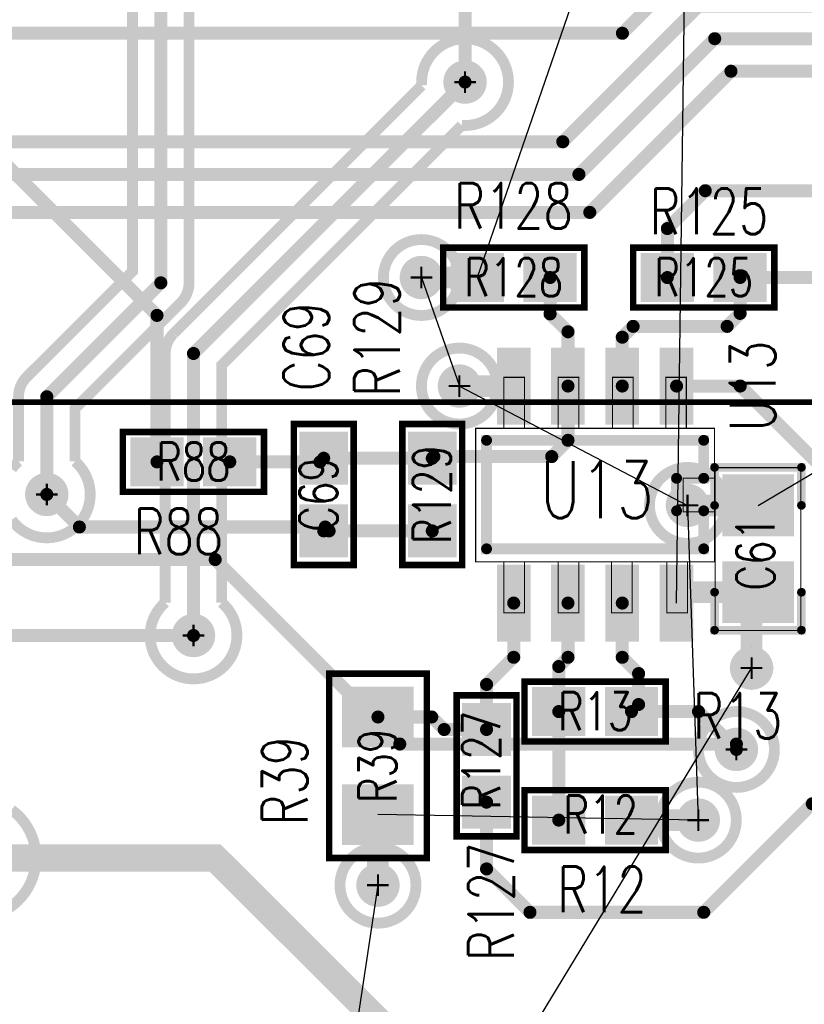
# Model space of a CAD drawing. Extents: x -7.2 to 18.3, y -5.6 to 10.9.
# Tile 60 of 112: x 6.63 to 7.353, y 1.25 to 2.157. Entities that reach past the tile are written whole.
import ezdxf
from ezdxf.enums import TextEntityAlignment as Align

# ---------------------------------------------------------------- set-up
doc = ezdxf.new("R2010")
doc.units = 0
for name, pattern in [('SIG_110', [2, 1, 1]), ('SIG_153', [2, 1, 1]), ('SIG_16', [2, 1, 1]), ('SIG_163', [2, 1, 1]), ('SIG_164', [2, 1, 1]), ('SIG_19', [2, 1, 1]), ('SIG_197', [2, 1, 1]), ('SIG_199', [2, 1, 1]), ('SIG_213', [2, 1, 1]), ('SIG_214', [2, 1, 1]), ('SIG_275', [2, 1, 1]), ('SIG_289', [2, 1, 1]), ('SIG_55', [2, 1, 1]), ('SIG_56', [2, 1, 1]), ('SIG_58', [2, 1, 1]), ('SIG_59', [2, 1, 1]), ('SIG_60', [2, 1, 1]), ('SIG_61', [2, 1, 1])]:
    doc.linetypes.add(name, pattern=pattern)
for name, color, linetype in [('2D_LINE_100', 2, 'CONTINUOUS'), ('DRIL_NPLTE_THRU_01', 16, 'CONTINUOUS'), ('DRIL_NPLTE_THRU_03', 146, 'CONTINUOUS'), ('DRIL_NPLTE_THRU_04', 176, 'CONTINUOUS'), ('DRIL_PLTE_THRU_01', 16, 'CONTINUOUS'), ('DRIL_PLTE_THRU_03', 146, 'CONTINUOUS'), ('DRIL_PLTE_THRU_04', 176, 'CONTINUOUS'), ('DRIL_SYMBOL', 254, 'CONTINUOUS'), ('LINK_00', 2, 'CONTINUOUS'), ('PADS_BOT', 5, 'CONTINUOUS'), ('PADS_INNER', 1, 'CONTINUOUS'), ('PADS_TOP', 1, 'CONTINUOUS'), ('PADS_XR_131', 3, 'CONTINUOUS'), ('PADS_XR_133', 254, 'CONTINUOUS'), ('PART_NAME_123', 255, 'CONTINUOUS'), ('PART_NAME_129', 2, 'CONTINUOUS'), ('PART_TOP_2DLINE_123', 255, 'CONTINUOUS'), ('PART_TOP_2DLINE_129', 2, 'CONTINUOUS'), ('POUR_OUTLINE_03', 130, 'CONTINUOUS'), ('POUR_VIATHERM_03', 130, 'CONTINUOUS'), ('POUR_VOID_03', 130, 'CONTINUOUS'), ('TRACE_01', 1, 'CONTINUOUS'), ('TRACE_03', 130, 'CONTINUOUS'), ('TRACE_04', 5, 'CONTINUOUS'), ('VIAPTS', 56, 'CONTINUOUS')]:
    doc.layers.add(name, color=color, linetype=linetype)
doc.styles.add('W0$001', font='simplex', dxfattribs={"width": 0.75})
doc.styles.add('W0$006', font='simplex', dxfattribs={"width": 0.75})

# ---------------------------------------------------------------- blocks, each defined once
blk = doc.blocks.new('DRAWING_291')
at = {"layer": '2D_LINE_100', "const_width": 0.005}
blk.add_lwpolyline([(-0.13, 0.175), (2.96646, 0.175), (2.96646, -1.82), (-0.13, -1.82)], close=True, dxfattribs=at)
blk = doc.blocks.new('POUR_VOID_26')
at = {"layer": 'POUR_VOID_03', "const_width": 0.01}
blk.add_lwpolyline([(-12.83008, -17.31531, -2.70758), (-12.79331, -17.35208), (-13.0143, -17.57307), (-13.0143, -17.7918, -2.70758), (-13.0663, -17.7918), (-13.0663, -17.5623, -0.198912), (-13.05868, -17.54392)], format="xyb", close=True, dxfattribs=at)
blk = doc.blocks.new('POUR_VOID_20')
at = {"layer": 'POUR_VOID_03', "const_width": 0.01}
blk.add_lwpolyline([(-12.8654, -17.4923, 1), (-12.7954, -17.4923, 1)], format="xyb", close=True, dxfattribs=at)
blk = doc.blocks.new('POUR_VOID_19')
at = {"layer": 'POUR_VOID_03', "const_width": 0.01}
blk.add_lwpolyline([(-12.9054, -18.0523, 1), (-12.8354, -18.0523, 1)], format="xyb", close=True, dxfattribs=at)
blk = doc.blocks.new('POUR_VOID_18')
at = {"layer": 'POUR_VOID_03', "const_width": 0.01}
blk.add_lwpolyline([(-12.8304, -17.5923, 1), (-12.7604, -17.5923, 1)], format="xyb", close=True, dxfattribs=at)
blk = doc.blocks.new('POUR_VOID_14')
at = {"layer": 'POUR_VOID_03', "const_width": 0.01}
blk.add_lwpolyline([(-12.6204, -17.7023, 1), (-12.5504, -17.7023, 1)], format="xyb", close=True, dxfattribs=at)
blk = doc.blocks.new('POUR_VOID_13')
at = {"layer": 'POUR_VOID_03', "const_width": 0.01}
blk.add_lwpolyline([(-12.5753, -17.9272, 1), (-12.5053, -17.9272, 1)], format="xyb", close=True, dxfattribs=at)
blk = doc.blocks.new('POUR_VOID_12')
at = {"layer": 'POUR_VOID_03', "const_width": 0.01}
blk.add_lwpolyline([(-12.6104, -17.9923, 1), (-12.5404, -17.9923, 1)], format="xyb", close=True, dxfattribs=at)
blk = doc.blocks.new('POUR_OUTLINE_1')
at = {"layer": 'POUR_OUTLINE_03', "const_width": 0.01}
for points in [[(-13.2078, -17.66874, -0.059206), (-13.2014, -17.6618), (-13.2014, -17.6022, -0.198912), (-13.19378, -17.58382), (-13.0964, -17.48643), (-13.0964, -16.7626, -2.70758), (-13.0444, -16.7626), (-13.0444, -17.4972, -0.198912), (-13.05202, -17.51558), (-13.1494, -17.61297), (-13.1494, -17.6618, -1.125864), (-13.2078, -17.71566)], [(-13.2078, -17.98283, -3.057547), (-13.2728, -17.98283)]]:
    blk.add_lwpolyline(points, format="xyb", dxfattribs=at)
for name in ['POUR_VOID_26', 'POUR_VOID_20', 'POUR_VOID_18', 'POUR_VOID_14', 'POUR_VOID_13', 'POUR_VOID_12', 'POUR_VOID_19']:
    blk.add_blockref(name, (0, 0))
blk = doc.blocks.new('POUR_VIATHERM_185')
at = {"layer": 'POUR_VIATHERM_03'}
for points in [[(-12.5263, -17.8322), (-12.5263, -17.8322)], [(-12.5463, -17.8522), (-12.5463, -17.8522)], [(-12.5063, -17.8522), (-12.5063, -17.8522)], [(-12.5263, -17.8722), (-12.5263, -17.8722)]]:
    blk.add_lwpolyline(points, dxfattribs=at)
blk = doc.blocks.new('POUR_HEADER_0')
for name in ['POUR_OUTLINE_1', 'POUR_VIATHERM_185']:
    blk.add_blockref(name, (16.9203, 12.3322))
blk = doc.blocks.new('SMOOTH_0$006')
at = {"const_width": 0.003}
blk.add_lwpolyline([(-0.0015, 0, 1), (0.0015, 0, 1)], format="xyb", close=True, dxfattribs=at)
blk = doc.blocks.new('SMOOTH_0$001')
at = {"const_width": 0.0005}
blk.add_lwpolyline([(-0.00025, 0, 1), (0.00025, 0, 1)], format="xyb", close=True, dxfattribs=at)
blk = doc.blocks.new('PART_BODY_TOP_337')
at = {"layer": 'PART_TOP_2DLINE_123', "const_width": 0.006}
blk.add_lwpolyline([(0.085, 0.045), (0.085, -0.045), (-0.085, -0.045), (-0.085, 0.045)], close=True, dxfattribs=at)
at = {"layer": 'PART_TOP_2DLINE_129', "const_width": 0.001}
blk.add_lwpolyline([(0.085, 0.045), (0.085, -0.045), (-0.085, -0.045), (-0.085, 0.045)], close=True, dxfattribs=at)
at = {"layer": 'PART_TOP_2DLINE_123'}
for p in [(-0.085, 0.045), (0.085, 0.045), (-0.085, -0.045), (0.085, -0.045)]:
    blk.add_blockref('SMOOTH_0$006', p, dxfattribs=at)
at = {"layer": 'PART_TOP_2DLINE_129'}
for p in [(-0.085, 0.045), (0.085, 0.045), (-0.085, -0.045), (0.085, -0.045)]:
    blk.add_blockref('SMOOTH_0$001', p, dxfattribs=at)
blk = doc.blocks.new('DRIL_HOLE_0')
blk.add_lwpolyline([(0, 0, 1), (0, 0, 1)], format="xyb", close=True)
blk = doc.blocks.new('PAD_1')
blk.add_lwpolyline([(0, 0, 1), (0, 0, 1)], format="xyb", close=True)
blk = doc.blocks.new('PAD_37')
at = {"const_width": 0.056}
blk.add_lwpolyline([(-0.033, 0), (0.033, 0)], dxfattribs=at)
blk = doc.blocks.new('PAD_38')
at = {"const_width": 0.05}
blk.add_lwpolyline([(-0.03, 0), (0.03, 0)], dxfattribs=at)
blk = doc.blocks.new('STK_TOP_10')
at = {"layer": 'DRIL_NPLTE_THRU_01'}
blk.add_blockref('DRIL_HOLE_0', (0, 0), dxfattribs=at)
at = {"layer": 'DRIL_NPLTE_THRU_03'}
blk.add_blockref('DRIL_HOLE_0', (0, 0), dxfattribs=at)
at = {"layer": 'DRIL_NPLTE_THRU_04'}
blk.add_blockref('DRIL_HOLE_0', (0, 0), dxfattribs=at)
at = {"layer": 'PADS_BOT'}
blk.add_blockref('PAD_1', (0, 0), dxfattribs=at)
at = {"layer": 'PADS_INNER'}
blk.add_blockref('PAD_1', (0, 0), dxfattribs=at)
at = {"layer": 'PADS_TOP', "rotation": 90}
blk.add_blockref('PAD_38', (0, 0), dxfattribs=at)
at = {"layer": 'PADS_XR_131', "rotation": 90}
blk.add_blockref('PAD_37', (0, 0), dxfattribs=at)
at = {"layer": 'PADS_XR_133', "rotation": 90}
blk.add_blockref('PAD_38', (0, 0), dxfattribs=at)
blk = doc.blocks.new('SYM_TOP_10')
for name, p in [('STK_TOP_10', (-0.045, 0)), ('STK_TOP_10', (0.045, 0)), ('PART_BODY_TOP_337', (0, 0))]:
    blk.add_blockref(name, p)
blk = doc.blocks.new('PART_TOP_94')
blk.add_blockref('SYM_TOP_10', (0, 0))
at = {"layer": 'PART_NAME_123', "style": 'W0$006', "width": 0.75}
blk.add_text('R39', height=0.042, dxfattribs=at).set_placement((-0.0549, 0.0649))
at = {"layer": 'PART_NAME_129', "style": 'W0$001', "width": 0.75}
blk.add_text('R39', height=0.035, dxfattribs=at).set_placement((0, 0.00033), align=Align.MIDDLE_CENTER)
blk = doc.blocks.new('PART_BODY_TOP_339')
at = {"layer": 'PART_TOP_2DLINE_123', "const_width": 0.006}
blk.add_lwpolyline([(-0.065, -0.02756), (0.065, -0.02756), (0.065, 0.02756), (-0.065, 0.02756)], close=True, dxfattribs=at)
at = {"layer": 'PART_TOP_2DLINE_129', "const_width": 0.001}
blk.add_lwpolyline([(-0.065, -0.03), (0.065, -0.03), (0.065, 0.02756), (-0.065, 0.02756)], close=True, dxfattribs=at)
at = {"layer": 'PART_TOP_2DLINE_123'}
for p in [(-0.065, 0.02756), (0.065, 0.02756), (-0.065, -0.02756), (0.065, -0.02756)]:
    blk.add_blockref('SMOOTH_0$006', p, dxfattribs=at)
at = {"layer": 'PART_TOP_2DLINE_129'}
for p in [(-0.065, 0.02756), (0.065, 0.02756), (-0.065, -0.03), (0.065, -0.03)]:
    blk.add_blockref('SMOOTH_0$001', p, dxfattribs=at)
blk = doc.blocks.new('PAD_46')
at = {"const_width": 0.045}
blk.add_lwpolyline([(-0.0245, 0), (0.0245, 0)], dxfattribs=at)
blk = doc.blocks.new('PAD_47')
at = {"const_width": 0.039}
blk.add_lwpolyline([(-0.0215, 0), (0.0215, 0)], dxfattribs=at)
blk = doc.blocks.new('STK_TOP_14')
at = {"layer": 'DRIL_PLTE_THRU_01'}
blk.add_blockref('DRIL_HOLE_0', (0, 0), dxfattribs=at)
at = {"layer": 'DRIL_PLTE_THRU_03'}
blk.add_blockref('DRIL_HOLE_0', (0, 0), dxfattribs=at)
at = {"layer": 'DRIL_PLTE_THRU_04'}
blk.add_blockref('DRIL_HOLE_0', (0, 0), dxfattribs=at)
at = {"layer": 'PADS_BOT'}
blk.add_blockref('PAD_1', (0, 0), dxfattribs=at)
at = {"layer": 'PADS_INNER'}
blk.add_blockref('PAD_1', (0, 0), dxfattribs=at)
at = {"layer": 'PADS_TOP'}
blk.add_blockref('PAD_47', (0, 0), dxfattribs=at)
at = {"layer": 'PADS_XR_131'}
blk.add_blockref('PAD_46', (0, 0), dxfattribs=at)
at = {"layer": 'PADS_XR_133'}
blk.add_blockref('PAD_47', (0, 0), dxfattribs=at)
blk = doc.blocks.new('SYM_TOP_12')
for name, p in [('PART_BODY_TOP_339', (0, 0)), ('STK_TOP_14', (-0.0335, 0)), ('STK_TOP_14', (0.0335, 0))]:
    blk.add_blockref(name, p)
blk = doc.blocks.new('PART_TOP_159')
blk.add_blockref('SYM_TOP_12', (0, 0))
at = {"layer": 'PART_NAME_123', "style": 'W0$006', "width": 0.75}
blk.add_text('C69', height=0.042, rotation=180, dxfattribs=at).set_placement((-0.0951, 0.005))
at = {"layer": 'PART_NAME_129', "style": 'W0$001', "width": 0.75}
blk.add_text('C69', height=0.035, rotation=180, dxfattribs=at).set_placement((-0.0001, -0.0049), align=Align.MIDDLE_CENTER)
blk = doc.blocks.new('SMOOTH_0$008')
at = {"const_width": 0.004}
blk.add_lwpolyline([(-0.002, 0, 1), (0.002, 0, 1)], format="xyb", close=True, dxfattribs=at)
blk = doc.blocks.new('PART_BODY_TOP_371')
at = {"layer": 'PART_TOP_2DLINE_123', "const_width": 0.008}
for points in [[(-0.04, -0.04), (-0.075, -0.04), (-0.075, 0.04), (-0.04, 0.04)], [(0.04, 0.04), (0.075, 0.04), (0.075, -0.04), (0.04, -0.04)]]:
    blk.add_lwpolyline(points, dxfattribs=at)
at = {"layer": 'PART_TOP_2DLINE_129', "const_width": 0.001}
blk.add_lwpolyline([(0.0752, 0.03937), (0.0752, -0.03937), (-0.0748, -0.03937), (-0.0748, 0.03937)], close=True, dxfattribs=at)
at = {"layer": 'PART_TOP_2DLINE_123'}
for p in [(-0.075, 0.04), (-0.04, 0.04), (0.04, 0.04), (0.075, 0.04), (-0.075, -0.04), (-0.04, -0.04), (0.04, -0.04), (0.075, -0.04)]:
    blk.add_blockref('SMOOTH_0$008', p, dxfattribs=at)
at = {"layer": 'PART_TOP_2DLINE_129'}
for p in [(-0.0748, 0.03937), (0.0752, 0.03937), (-0.0748, -0.03937), (0.0752, -0.03937)]:
    blk.add_blockref('SMOOTH_0$001', p, dxfattribs=at)
blk = doc.blocks.new('PAD_90')
at = {"const_width": 0.057}
blk.add_lwpolyline([(-0.033, 0), (0.033, 0)], dxfattribs=at)
blk = doc.blocks.new('PAD_91')
at = {"const_width": 0.051}
blk.add_lwpolyline([(-0.03, 0), (0.03, 0)], dxfattribs=at)
blk = doc.blocks.new('STK_TOP_54')
at = {"layer": 'DRIL_PLTE_THRU_01'}
blk.add_blockref('DRIL_HOLE_0', (0, 0), dxfattribs=at)
at = {"layer": 'DRIL_PLTE_THRU_03'}
blk.add_blockref('DRIL_HOLE_0', (0, 0), dxfattribs=at)
at = {"layer": 'DRIL_PLTE_THRU_04'}
blk.add_blockref('DRIL_HOLE_0', (0, 0), dxfattribs=at)
at = {"layer": 'PADS_BOT'}
blk.add_blockref('PAD_1', (0, 0), dxfattribs=at)
at = {"layer": 'PADS_INNER'}
blk.add_blockref('PAD_1', (0, 0), dxfattribs=at)
at = {"layer": 'PADS_TOP', "rotation": 90}
blk.add_blockref('PAD_91', (0, 0), dxfattribs=at)
at = {"layer": 'PADS_XR_131', "rotation": 90}
blk.add_blockref('PAD_90', (0, 0), dxfattribs=at)
at = {"layer": 'PADS_XR_133', "rotation": 90}
blk.add_blockref('PAD_91', (0, 0), dxfattribs=at)
blk = doc.blocks.new('SYM_TOP_44')
for name, p in [('STK_TOP_54', (-0.04, 0)), ('STK_TOP_54', (0.04, 0)), ('PART_BODY_TOP_371', (0, 0))]:
    blk.add_blockref(name, p)
blk = doc.blocks.new('PART_TOP_182')
blk.add_blockref('SYM_TOP_44', (0, 0))
at = {"layer": 'PART_NAME_123', "style": 'W0$006', "width": 0.75}
blk.add_text('C61', height=0.042, rotation=180, dxfattribs=at).set_placement((0.0849, 0.095))
at = {"layer": 'PART_NAME_129', "style": 'W0$001', "width": 0.75}
blk.add_text('C61', height=0.035, rotation=-180, dxfattribs=at).set_placement((-0.0301, -0.0199), align=Align.TOP_RIGHT)
blk = doc.blocks.new('SMOOTH_0$01')
at = {"const_width": 0.005}
blk.add_lwpolyline([(-0.0025, 0, 1), (0.0025, 0, 1)], format="xyb", close=True, dxfattribs=at)
blk = doc.blocks.new('PART_BODY_TOP_383')
at = {"layer": 'PART_TOP_2DLINE_123', "const_width": 0.01}
blk.add_lwpolyline([(-0.05, 0.1), (-0.015, 0.1), (-0.015, 0.075), (0.015, 0.075), (0.015, 0.1), (0.05, 0.1), (0.05, -0.1), (-0.05, -0.1)], close=True, dxfattribs=at)
blk.add_lwpolyline([(-0.05, 0.1), (-0.015, 0.1), (-0.015, 0.075), (0.015, 0.075), (0.015, 0.1), (0.05, 0.1), (0.05, -0.1), (-0.05, -0.1)], close=True, dxfattribs=at)
at = {"layer": 'PART_TOP_2DLINE_129', "const_width": 0.001}
for points in [[(-0.061, 0.11), (0.062, 0.11), (0.062, -0.11), (-0.061, -0.11)], [(-0.015, 0.11), (0.016, 0.11), (0.016, 0.081), (-0.015, 0.081)], [(-0.108, 0.084), (-0.061, 0.084), (-0.061, 0.065), (-0.108, 0.065)], [(0.062, 0.085), (0.109, 0.085), (0.109, 0.066), (0.062, 0.066)], [(-0.108, 0.035), (-0.061, 0.035), (-0.061, 0.016), (-0.108, 0.016)], [(0.062, 0.034), (0.109, 0.034), (0.109, 0.015), (0.062, 0.015)], [(-0.108, -0.015), (-0.061, -0.015), (-0.061, -0.034), (-0.108, -0.034)], [(0.062, -0.015), (0.109, -0.015), (0.109, -0.034), (0.062, -0.034)], [(-0.108, -0.065), (-0.061, -0.065), (-0.061, -0.084), (-0.108, -0.084)], [(0.062, -0.065), (0.109, -0.065), (0.109, -0.084), (0.062, -0.084)]]:
    blk.add_lwpolyline(points, close=True, dxfattribs=at)
at = {"layer": 'PART_TOP_2DLINE_123'}
for p in [(-0.05, 0.1), (-0.05, 0.1), (-0.015, 0.1), (-0.015, 0.1), (0.015, 0.1), (0.015, 0.1), (0.05, 0.1), (0.05, 0.1), (-0.015, 0.075), (-0.015, 0.075), (0.015, 0.075), (0.015, 0.075), (-0.05, -0.1), (-0.05, -0.1), (0.05, -0.1), (0.05, -0.1)]:
    blk.add_blockref('SMOOTH_0$01', p, dxfattribs=at)
at = {"layer": 'PART_TOP_2DLINE_129'}
for p in [(-0.061, 0.11), (-0.015, 0.11), (0.016, 0.11), (0.062, 0.11), (-0.108, 0.084), (-0.061, 0.084), (0.062, 0.085), (0.109, 0.085), (-0.015, 0.081), (0.016, 0.081), (-0.108, 0.065), (-0.061, 0.065), (0.062, 0.066), (0.109, 0.066), (-0.108, 0.035), (-0.061, 0.035), (0.062, 0.034), (0.109, 0.034), (-0.108, 0.016), (-0.061, 0.016), (0.062, 0.015), (0.109, 0.015), (-0.108, -0.015), (-0.061, -0.015), (0.062, -0.015), (0.109, -0.015), (-0.108, -0.034), (-0.061, -0.034), (0.062, -0.034), (0.109, -0.034), (-0.108, -0.065), (-0.061, -0.065), (0.062, -0.065), (0.109, -0.065), (-0.108, -0.084), (-0.061, -0.084), (0.062, -0.084), (0.109, -0.084), (-0.061, -0.11), (0.062, -0.11)]:
    blk.add_blockref('SMOOTH_0$001', p, dxfattribs=at)
blk = doc.blocks.new('PAD_115')
at = {"const_width": 0.031}
blk.add_lwpolyline([(-0.0355, 0), (0.0355, 0)], dxfattribs=at)
blk = doc.blocks.new('PAD_114')
at = {"const_width": 0.026}
blk.add_lwpolyline([(-0.0325, 0), (0.0325, 0)], dxfattribs=at)
blk = doc.blocks.new('STK_TOP_70')
at = {"layer": 'DRIL_PLTE_THRU_01'}
blk.add_blockref('DRIL_HOLE_0', (0, 0), dxfattribs=at)
at = {"layer": 'DRIL_PLTE_THRU_03'}
blk.add_blockref('DRIL_HOLE_0', (0, 0), dxfattribs=at)
at = {"layer": 'DRIL_PLTE_THRU_04'}
blk.add_blockref('DRIL_HOLE_0', (0, 0), dxfattribs=at)
at = {"layer": 'PADS_BOT'}
blk.add_blockref('PAD_1', (0, 0), dxfattribs=at)
at = {"layer": 'PADS_INNER'}
blk.add_blockref('PAD_1', (0, 0), dxfattribs=at)
at = {"layer": 'PADS_TOP'}
blk.add_blockref('PAD_114', (0, 0), dxfattribs=at)
at = {"layer": 'PADS_XR_131'}
blk.add_blockref('PAD_115', (0, 0), dxfattribs=at)
at = {"layer": 'PADS_XR_133'}
blk.add_blockref('PAD_114', (0, 0), dxfattribs=at)
blk = doc.blocks.new('SYM_TOP_56')
for name, p in [('PART_BODY_TOP_383', (0, 0)), ('STK_TOP_70', (-0.1, 0.075)), ('STK_TOP_70', (0.1, 0.075)), ('STK_TOP_70', (-0.1, 0.025)), ('STK_TOP_70', (0.1, 0.025)), ('STK_TOP_70', (-0.1, -0.025)), ('STK_TOP_70', (0.1, -0.025)), ('STK_TOP_70', (-0.1, -0.075)), ('STK_TOP_70', (0.1, -0.075))]:
    blk.add_blockref(name, p)
blk = doc.blocks.new('PART_TOP_234')
blk.add_blockref('SYM_TOP_56', (0, 0))
at = {"layer": 'PART_NAME_123', "style": 'W0$006', "width": 0.75}
blk.add_text('U13', height=0.042, rotation=-180, dxfattribs=at).set_placement((-0.1, 0.145), align=Align.MIDDLE_CENTER)
at = {"layer": 'PART_NAME_129', "style": 'W0$001', "width": 0.75}
blk.add_text('U13', height=0.0525, rotation=-270, dxfattribs=at).set_placement((-0.00453, 0.0017), align=Align.MIDDLE_CENTER)
blk = doc.blocks.new('PART_BODY_TOP_363')
at = {"layer": 'PART_TOP_2DLINE_123', "const_width": 0.006}
blk.add_lwpolyline([(-0.065, -0.02756), (0.065, -0.02756), (0.065, 0.02756), (-0.065, 0.02756)], close=True, dxfattribs=at)
at = {"layer": 'PART_TOP_2DLINE_129', "const_width": 0.001}
blk.add_lwpolyline([(-0.065, -0.03), (0.065, -0.03), (0.065, 0.02756), (-0.065, 0.02756)], close=True, dxfattribs=at)
at = {"layer": 'PART_TOP_2DLINE_123'}
for p in [(-0.065, 0.02756), (0.065, 0.02756), (-0.065, -0.02756), (0.065, -0.02756)]:
    blk.add_blockref('SMOOTH_0$006', p, dxfattribs=at)
at = {"layer": 'PART_TOP_2DLINE_129'}
for p in [(-0.065, 0.02756), (0.065, 0.02756), (-0.065, -0.03), (0.065, -0.03)]:
    blk.add_blockref('SMOOTH_0$001', p, dxfattribs=at)
blk = doc.blocks.new('SYM_TOP_36')
for name, p in [('PART_BODY_TOP_363', (0, 0)), ('STK_TOP_14', (-0.0335, 0)), ('STK_TOP_14', (0.0335, 0))]:
    blk.add_blockref(name, p)
blk = doc.blocks.new('PART_TOP_279')
blk.add_blockref('SYM_TOP_36', (0, 0))
at = {"layer": 'PART_NAME_123', "style": 'W0$006', "width": 0.75}
blk.add_text('R12', height=0.042, rotation=180, dxfattribs=at).set_placement((0.0349, 0.0849))
at = {"layer": 'PART_NAME_129', "style": 'W0$001', "width": 0.75}
blk.add_text('R12', height=0.035, rotation=180, dxfattribs=at).set_placement((-0.0051, -0.0051), align=Align.MIDDLE_CENTER)
blk = doc.blocks.new('PART_TOP_282')
blk.add_blockref('SYM_TOP_36', (0, 0))
at = {"layer": 'PART_NAME_123', "style": 'W0$006', "width": 0.75}
blk.add_text('R125', height=0.042, dxfattribs=at).set_placement((-0.0499, 0.0401))
at = {"layer": 'PART_NAME_129', "style": 'W0$001', "width": 0.75}
blk.add_text('R125', height=0.035, dxfattribs=at).set_placement((0, 0.00033), align=Align.MIDDLE_CENTER)
blk = doc.blocks.new('PART_TOP_283')
blk.add_blockref('SYM_TOP_36', (0, 0))
at = {"layer": 'PART_NAME_123', "style": 'W0$006', "width": 0.75}
blk.add_text('R127', height=0.042, rotation=180, dxfattribs=at).set_placement((0.1799, 0.0251))
at = {"layer": 'PART_NAME_129', "style": 'W0$001', "width": 0.75}
blk.add_text('R127', height=0.035, rotation=180, dxfattribs=at).set_placement((-0.0051, -0.0049), align=Align.MIDDLE_CENTER)
blk = doc.blocks.new('PART_TOP_284')
blk.add_blockref('SYM_TOP_36', (0, 0))
at = {"layer": 'PART_NAME_123', "style": 'W0$006', "width": 0.75}
blk.add_text('R128', height=0.042, dxfattribs=at).set_placement((-0.0549, 0.0451))
at = {"layer": 'PART_NAME_129', "style": 'W0$001', "width": 0.75}
blk.add_text('R128', height=0.035, dxfattribs=at).set_placement((0, 0.00033), align=Align.MIDDLE_CENTER)
blk = doc.blocks.new('PART_TOP_285')
blk.add_blockref('SYM_TOP_36', (0, 0))
at = {"layer": 'PART_NAME_123', "style": 'W0$006', "width": 0.75}
blk.add_text('R129', height=0.042, dxfattribs=at).set_placement((0.0901, 0.0299))
at = {"layer": 'PART_NAME_129', "style": 'W0$001', "width": 0.75}
blk.add_text('R129', height=0.035, dxfattribs=at).set_placement((0, 0.00033), align=Align.MIDDLE_CENTER)
blk = doc.blocks.new('PART_TOP_286')
blk.add_blockref('SYM_TOP_36', (0, 0))
at = {"layer": 'PART_NAME_123', "style": 'W0$006', "width": 0.75}
blk.add_text('R13', height=0.042, dxfattribs=at).set_placement((0.09, -0.0249))
at = {"layer": 'PART_NAME_129', "style": 'W0$001', "width": 0.75}
blk.add_text('R13', height=0.035, dxfattribs=at).set_placement((0, 0.00033), align=Align.MIDDLE_CENTER)
blk = doc.blocks.new('PART_TOP_565')
blk.add_blockref('SYM_TOP_36', (0, 0))
at = {"layer": 'PART_NAME_123', "style": 'W0$006', "width": 0.75}
blk.add_text('R88', height=0.042, dxfattribs=at).set_placement((-0.055, -0.085))
at = {"layer": 'PART_NAME_129', "style": 'W0$001', "width": 0.75}
blk.add_text('R88', height=0.035, dxfattribs=at).set_placement((0, 0.00033), align=Align.MIDDLE_CENTER)
blk = doc.blocks.new('SMOOTH_0$02')
at = {"const_width": 0.01}
blk.add_lwpolyline([(-0.005, 0, 1), (0.005, 0, 1)], format="xyb", close=True, dxfattribs=at)
blk = doc.blocks.new('SMOOTH_0$025')
at = {"const_width": 0.0125}
blk.add_lwpolyline([(-0.00625, 0, 1), (0.00625, 0, 1)], format="xyb", close=True, dxfattribs=at)
blk = doc.blocks.new('SMOOTH_0$012')
at = {"const_width": 0.006}
blk.add_lwpolyline([(-0.003, 0, 1), (0.003, 0, 1)], format="xyb", close=True, dxfattribs=at)
blk = doc.blocks.new('TRACE_1450')
at = {"layer": 'TRACE_01', "linetype": 'SIG_56', "const_width": 0.012}
blk.add_lwpolyline([(7.06, 1.5034), (7.06, 1.5449), (7.085, 1.5699), (7.085, 1.6199)], dxfattribs=at)
at = {"layer": 'TRACE_01'}
for p in [(7.085, 1.6199), (7.085, 1.5699), (7.06, 1.5449), (7.06, 1.5034)]:
    blk.add_blockref('SMOOTH_0$012', p, dxfattribs=at)
blk = doc.blocks.new('TRACE_1452')
at = {"layer": 'TRACE_01', "linetype": 'SIG_56', "const_width": 0.012}
blk.add_lwpolyline([(7.06, 1.5034), (7.021, 1.5034), (7.0095, 1.5149), (6.96, 1.5149)], dxfattribs=at)
at = {"layer": 'TRACE_01'}
for p in [(6.96, 1.5149), (7.0095, 1.5149), (7.021, 1.5034), (7.06, 1.5034)]:
    blk.add_blockref('SMOOTH_0$012', p, dxfattribs=at)
blk = doc.blocks.new('TRACE_1466')
at = {"layer": 'TRACE_01', "linetype": 'SIG_58', "const_width": 0.012}
blk.add_lwpolyline([(7.1265, 1.5199), (7.1265, 1.5614), (7.135, 1.5699), (7.135, 1.6199)], dxfattribs=at)
at = {"layer": 'TRACE_01'}
for p in [(7.135, 1.6199), (7.135, 1.5699), (7.1265, 1.5614), (7.1265, 1.5199)]:
    blk.add_blockref('SMOOTH_0$012', p, dxfattribs=at)
blk = doc.blocks.new('TRACE_1464')
at = {"layer": 'TRACE_01', "linetype": 'SIG_58', "const_width": 0.012}
blk.add_lwpolyline([(7.1265, 1.4199), (7.1265, 1.5199)], dxfattribs=at)
at = {"layer": 'TRACE_01'}
for p in [(7.1265, 1.5199), (7.1265, 1.4199)]:
    blk.add_blockref('SMOOTH_0$012', p, dxfattribs=at)
blk = doc.blocks.new('TRACE_1472')
at = {"layer": 'TRACE_01', "linetype": 'SIG_59', "const_width": 0.012}
blk.add_lwpolyline([(7.01, 1.7534), (6.91, 1.7534)], dxfattribs=at)
at = {"layer": 'TRACE_01'}
for p in [(6.91, 1.7534), (7.01, 1.7534)]:
    blk.add_blockref('SMOOTH_0$012', p, dxfattribs=at)
blk = doc.blocks.new('TRACE_1470')
at = {"layer": 'TRACE_01', "linetype": 'SIG_59', "const_width": 0.012}
blk.add_lwpolyline([(7.135, 1.8199), (7.135, 1.8699), (7.1185, 1.8864), (7.1185, 1.9199)], dxfattribs=at)
at = {"layer": 'TRACE_01'}
for p in [(7.1185, 1.9199), (7.1185, 1.8864), (7.135, 1.8699), (7.135, 1.8199)]:
    blk.add_blockref('SMOOTH_0$012', p, dxfattribs=at)
blk = doc.blocks.new('TRACE_1484')
at = {"layer": 'TRACE_01', "linetype": 'SIG_61', "const_width": 0.012}
blk.add_lwpolyline([(7.41, 1.7364), (7.37713, 1.7364), (7.29363, 1.8199), (7.235, 1.8199)], dxfattribs=at)
at = {"layer": 'TRACE_01'}
for p in [(7.235, 1.8199), (7.29363, 1.8199), (7.37713, 1.7364), (7.41, 1.7364)]:
    blk.add_blockref('SMOOTH_0$012', p, dxfattribs=at)
blk = doc.blocks.new('TRACE_2884')
at = {"layer": 'TRACE_01', "linetype": 'SIG_214', "const_width": 0.012}
blk.add_lwpolyline([(7.26, 1.3349), (7.1, 1.3349), (7.06, 1.3749), (7.06, 1.4364)], dxfattribs=at)
at = {"layer": 'TRACE_01'}
for p in [(7.06, 1.4364), (7.06, 1.3749), (7.1, 1.3349), (7.26, 1.3349)]:
    blk.add_blockref('SMOOTH_0$012', p, dxfattribs=at)
blk = doc.blocks.new('TRACE_2886')
at = {"layer": 'TRACE_01', "linetype": 'SIG_214', "const_width": 0.012}
blk.add_lwpolyline([(7.26, 1.3349), (7.36, 1.4349), (7.41, 1.4349), (7.41, 1.4364)], dxfattribs=at)
at = {"layer": 'TRACE_01'}
for p in [(7.36, 1.4349), (7.41, 1.4364), (7.41, 1.4349), (7.26, 1.3349)]:
    blk.add_blockref('SMOOTH_0$012', p, dxfattribs=at)
blk = doc.blocks.new('DRIL_SYMBOL_0$018')
at = {"layer": 'DRIL_SYMBOL', "const_width": 0.002}
for points in [[(0, -0.01), (0, 0.01)], [(-0.01, 0), (0.01, 0)]]:
    blk.add_lwpolyline(points, dxfattribs=at)
blk = doc.blocks.new('DRIL_HOLE_0$018')
at = {"const_width": 0.009}
blk.add_lwpolyline([(-0.0045, 0, 1), (0.0045, 0, 1)], format="xyb", close=True, dxfattribs=at)
blk.add_blockref('DRIL_SYMBOL_0$018', (0, 0))
blk = doc.blocks.new('PAD_138')
at = {"const_width": 0.02}
blk.add_lwpolyline([(0, -0.01, 1), (0, 0.01, 1)], format="xyb", close=True, dxfattribs=at)
blk = doc.blocks.new('STK_TOP_4')
at = {"layer": 'DRIL_PLTE_THRU_01'}
blk.add_blockref('DRIL_HOLE_0$018', (0, 0), dxfattribs=at)
at = {"layer": 'DRIL_PLTE_THRU_03'}
blk.add_blockref('DRIL_HOLE_0$018', (0, 0), dxfattribs=at)
at = {"layer": 'DRIL_PLTE_THRU_04'}
blk.add_blockref('DRIL_HOLE_0$018', (0, 0), dxfattribs=at)
at = {"layer": 'PADS_BOT'}
blk.add_blockref('PAD_138', (0, 0), dxfattribs=at)
at = {"layer": 'PADS_INNER'}
blk.add_blockref('PAD_138', (0, 0), dxfattribs=at)
at = {"layer": 'PADS_TOP'}
blk.add_blockref('PAD_138', (0, 0), dxfattribs=at)
blk = doc.blocks.new('SYM_TOP_2')
blk.add_blockref('STK_TOP_4', (0, 0))

msp = doc.modelspace()

# ---------------------------------------------------------------- linework, layer by layer
at = {"layer": 'LINK_00', "linetype": 'SIG_153'}
for p, q in [((7.235, 1.6199), (7.2452, 2.4049)), ((6.5777, 0.3624), (7.3041, 1.56))]:
    msp.add_line(p, q, dxfattribs=at)
at = {"layer": 'LINK_00', "linetype": 'SIG_16'}
for p, q in [((7.1652, 2.2499), (7.0515, 1.9199)), ((7, 1.9199), (7.035, 1.8199)), ((7.31, 1.7099), (7.555, 1.8549)), ((7.035, 1.8199), (7.245, 1.7099)), ((7.245, 1.7099), (7.255, 1.4199)), ((7.255, 1.4199), (6.96, 1.4249)), ((6.96, 1.3599), (6.8301, 0.51))]:
    msp.add_line(p, q, dxfattribs=at)
at = {"layer": 'TRACE_01', "linetype": 'SIG_55', "const_width": 0.012}
msp.add_lwpolyline([(7.0402, 2.1), (7.0402, 2.2299)], dxfattribs=at)
at = {"layer": 'TRACE_01', "linetype": 'SIG_275', "const_width": 0.012}
msp.add_lwpolyline([(6.7565, 1.75), (6.7565, 1.885), (6.5565, 2.085), (6.425, 2.085), (6.365, 2.145), (6.365, 2.21), (6.3001, 2.21)], dxfattribs=at)
at = {"layer": 'TRACE_01', "linetype": 'SIG_213', "const_width": 0.012}
msp.add_lwpolyline([(7.2265, 1.9199), (7.2265, 1.965), (7.2614, 1.9999), (7.475, 1.9999)], dxfattribs=at)
at = {"layer": 'TRACE_01', "linetype": 'SIG_16', "const_width": 0.02}
for points in [[(7.0515, 1.9199), (7, 1.9199)], [(7.035, 1.8199), (7.085, 1.8199)], [(7.245, 1.7099), (7.31, 1.7099)], [(6.96, 1.3599), (6.96, 1.4249)], [(7.255, 1.4199), (7.1935, 1.4199)]]:
    msp.add_lwpolyline(points, dxfattribs=at)
at = {"layer": 'TRACE_01', "linetype": 'SIG_60', "const_width": 0.012}
for points in [[(7.185, 1.8199), (7.185, 1.8649), (7.195, 1.8749), (7.28157, 1.8749), (7.2935, 1.88683), (7.2935, 1.9199)], [(7.41, 1.8034), (7.41, 1.8849), (7.375, 1.9199), (7.2935, 1.9199)]]:
    msp.add_lwpolyline(points, dxfattribs=at)
at = {"layer": 'TRACE_01', "linetype": 'SIG_59', "const_width": 0.012}
for points in [[(7.01, 1.7534), (7.0115, 1.7549), (7.12, 1.7549), (7.135, 1.7699), (7.135, 1.8199)], [(6.8235, 1.75), (6.9066, 1.75), (6.91, 1.7534)]]:
    msp.add_lwpolyline(points, dxfattribs=at)
at = {"layer": 'TRACE_01', "linetype": 'SIG_289', "const_width": 0.012}
for points in [[(6.91, 1.6864), (6.915, 1.6864), (6.9114, 1.69), (6.685, 1.69), (6.655, 1.72)], [(6.915, 1.6864), (6.91, 1.6864)], [(7.01, 1.6864), (6.915, 1.6864)]]:
    msp.add_lwpolyline(points, dxfattribs=at)
at = {"layer": 'TRACE_01', "linetype": 'SIG_153', "const_width": 0.02}
for points in [[(7.235, 1.6199), (7.235, 1.6299), (7.31, 1.6299)], [(7.3041, 1.56), (7.3041, 1.6299), (7.31, 1.6299)]]:
    msp.add_lwpolyline(points, dxfattribs=at)
at = {"layer": 'TRACE_01', "linetype": 'SIG_110', "const_width": 0.012}
for points in [[(7.1935, 1.5199), (7.2, 1.5264), (7.2, 1.5549), (7.185, 1.5699), (7.185, 1.6199)], [(7.2901, 1.485), (7.2552, 1.5199), (7.1935, 1.5199)]]:
    msp.add_lwpolyline(points, dxfattribs=at)
at = {"layer": 'TRACE_03', "linetype": 'SIG_289', "const_width": 0.012}
msp.add_lwpolyline([(6.655, 1.72), (6.655, 1.81), (6.76, 1.915), (6.76, 2.68)], dxfattribs=at)
at = {"layer": 'TRACE_03', "linetype": 'SIG_55', "const_width": 0.012}
msp.add_lwpolyline([(6.7901, 1.59), (6.7901, 1.8499), (7.0402, 2.1)], dxfattribs=at)
at = {"layer": 'TRACE_04', "linetype": 'SIG_199', "const_width": 0.012}
msp.add_lwpolyline([(5.7401, 2.075), (5.9101, 2.075), (5.9801, 2.145), (7.1851, 2.145), (7.2401, 2.2), (7.8001, 2.2), (7.9051, 2.095), (9.9652, 2.095), (10.1602, 2.29), (10.7601, 2.29)], dxfattribs=at)
at = {"layer": 'TRACE_04', "linetype": 'SIG_164', "const_width": 0.012}
msp.add_lwpolyline([(6.3251, 2.045), (7.1302, 2.045), (7.2552, 2.17), (7.7851, 2.17), (7.8901, 2.065), (9.9952, 2.065), (10.1702, 2.24), (10.8152, 2.24)], dxfattribs=at)
at = {"layer": 'TRACE_04', "linetype": 'SIG_163', "const_width": 0.012}
msp.add_lwpolyline([(6.3451, 1.985), (6.3452, 1.9849), (6.4401, 1.9849), (6.47015, 2.01495), (7.14505, 2.01495), (7.2701, 2.14), (7.7651, 2.14), (7.8751, 2.03), (10.04, 2.03), (10.195, 2.185), (10.5452, 2.185)], dxfattribs=at)
at = {"layer": 'TRACE_04', "linetype": 'SIG_197', "const_width": 0.012}
msp.add_lwpolyline([(5.8701, 1.9349), (6.4601, 1.9349), (6.50515, 1.97995), (7.15505, 1.97995), (7.2851, 2.11), (7.7501, 2.11), (7.8702, 1.9899), (10.0699, 1.9899), (10.215, 2.135), (10.6402, 2.135)], dxfattribs=at)
at = {"layer": 'TRACE_04', "linetype": 'SIG_110', "const_width": 0.012}
msp.add_lwpolyline([(4.7551, 1.455), (4.7551, 1.56), (4.8551, 1.66), (6.8101, 1.66), (6.9801, 1.49), (7.2901, 1.49), (7.2901, 1.485)], dxfattribs=at)
at = {"layer": 'TRACE_04', "linetype": 'SIG_55', "const_width": 0.012}
msp.add_lwpolyline([(3.6001, 1.5999), (3.81, 1.39), (4.8651, 1.39), (4.9651, 1.49), (4.9651, 1.545), (5.0001, 1.58), (5.2951, 1.58), (5.3601, 1.515), (6.1751, 1.515), (6.2501, 1.59), (6.7901, 1.59)], dxfattribs=at)
at = {"layer": 'TRACE_04', "linetype": 'SIG_19', "const_width": 0.025}
msp.add_lwpolyline([(6.5901, 1.385), (6.81, 1.385), (7.03, 1.165), (7.7951, 1.165)], dxfattribs=at)

# ---------------------------------------------------------------- block references
at = {"linetype": 'SIG_153'}
msp.add_blockref('POUR_HEADER_0', (2.9101, 7.08), dxfattribs=at)
for name, p in [('PART_TOP_284', (7.085, 1.9199)), ('PART_TOP_282', (7.26, 1.9199)), ('TRACE_1470', (0, 0)), ('TRACE_1484', (0, 0)), ('DRAWING_291', (4.7501, 1.63)), ('PART_TOP_565', (6.79, 1.75)), ('TRACE_1472', (0, 0)), ('TRACE_1450', (0, 0)), ('TRACE_1466', (0, 0)), ('PART_TOP_286', (7.16, 1.5199)), ('TRACE_1464', (0, 0)), ('TRACE_1452', (0, 0)), ('TRACE_2884', (0, 0)), ('TRACE_2886', (0, 0))]:
    msp.add_blockref(name, p)
for name, p, rotation in [('PART_TOP_285', (7.01, 1.7199), 90), ('PART_TOP_159', (6.91, 1.7199), 270), ('PART_TOP_234', (7.16, 1.7199), 270), ('PART_TOP_182', (7.31, 1.6699), 270), ('PART_TOP_94', (6.96, 1.4699), 90), ('PART_TOP_283', (7.06, 1.4699), 270), ('PART_TOP_279', (7.16, 1.4199), 180)]:
    msp.add_blockref(name, p, dxfattribs=dict(rotation=rotation))
at = {"layer": 'TRACE_01'}
for name, p in [('SMOOTH_0$012', (7.0402, 2.1)), ('SMOOTH_0$012', (7.2614, 1.9999)), ('SMOOTH_0$012', (7.2265, 1.965)), ('SMOOTH_0$02', (7, 1.9199)), ('SMOOTH_0$02', (7.0515, 1.9199)), ('SMOOTH_0$012', (7.2265, 1.9199)), ('SMOOTH_0$012', (7.2935, 1.9199)), ('SMOOTH_0$012', (7.2935, 1.9199)), ('SMOOTH_0$012', (6.7565, 1.885)), ('SMOOTH_0$012', (7.2935, 1.88683)), ('SMOOTH_0$012', (7.195, 1.8749)), ('SMOOTH_0$012', (7.28157, 1.8749)), ('SMOOTH_0$012', (7.185, 1.8649)), ('SMOOTH_0$02', (7.035, 1.8199)), ('SMOOTH_0$02', (7.085, 1.8199)), ('SMOOTH_0$012', (7.135, 1.8199)), ('SMOOTH_0$012', (7.185, 1.8199)), ('SMOOTH_0$012', (7.135, 1.7699)), ('SMOOTH_0$012', (7.0115, 1.7549)), ('SMOOTH_0$012', (7.12, 1.7549)), ('SMOOTH_0$012', (6.7565, 1.75)), ('SMOOTH_0$012', (6.8235, 1.75)), ('SMOOTH_0$012', (6.9066, 1.75)), ('SMOOTH_0$012', (6.91, 1.7534)), ('SMOOTH_0$012', (7.01, 1.7534)), ('SMOOTH_0$012', (6.655, 1.72)), ('SMOOTH_0$02', (7.245, 1.7099)), ('SMOOTH_0$02', (7.31, 1.7099)), ('SMOOTH_0$012', (6.685, 1.69)), ('SMOOTH_0$012', (6.91, 1.6864)), ('SMOOTH_0$012', (6.91, 1.6864)), ('SMOOTH_0$012', (6.9114, 1.69)), ('SMOOTH_0$012', (6.915, 1.6864)), ('SMOOTH_0$012', (6.915, 1.6864)), ('SMOOTH_0$012', (6.915, 1.6864)), ('SMOOTH_0$012', (7.01, 1.6864)), ('SMOOTH_0$02', (7.235, 1.6299)), ('SMOOTH_0$02', (7.3041, 1.6299)), ('SMOOTH_0$02', (7.31, 1.6299)), ('SMOOTH_0$02', (7.31, 1.6299)), ('SMOOTH_0$012', (7.185, 1.6199)), ('SMOOTH_0$02', (7.235, 1.6199)), ('SMOOTH_0$012', (7.185, 1.5699)), ('SMOOTH_0$02', (7.3041, 1.56)), ('SMOOTH_0$012', (7.2, 1.5549)), ('SMOOTH_0$012', (7.1935, 1.5199)), ('SMOOTH_0$012', (7.1935, 1.5199)), ('SMOOTH_0$012', (7.2, 1.5264)), ('SMOOTH_0$012', (7.2552, 1.5199)), ('SMOOTH_0$012', (7.2901, 1.485)), ('SMOOTH_0$02', (6.96, 1.4249)), ('SMOOTH_0$02', (7.1935, 1.4199)), ('SMOOTH_0$02', (7.255, 1.4199)), ('SMOOTH_0$02', (6.96, 1.3599))]:
    msp.add_blockref(name, p, dxfattribs=at)
at = {"layer": 'TRACE_03'}
for p in [(7.0402, 2.1), (6.76, 1.915), (6.7901, 1.8499), (6.655, 1.81), (6.655, 1.72), (6.7901, 1.59)]:
    msp.add_blockref('SMOOTH_0$012', p, dxfattribs=at)
at = {"layer": 'TRACE_04'}
for name, p in [('SMOOTH_0$012', (7.1851, 2.145)), ('SMOOTH_0$012', (7.2701, 2.14)), ('SMOOTH_0$012', (7.2851, 2.11)), ('SMOOTH_0$012', (7.1302, 2.045)), ('SMOOTH_0$012', (7.14505, 2.01495)), ('SMOOTH_0$012', (7.15505, 1.97995)), ('SMOOTH_0$012', (6.8101, 1.66)), ('SMOOTH_0$012', (6.7901, 1.59)), ('SMOOTH_0$012', (6.9801, 1.49)), ('SMOOTH_0$012', (7.2901, 1.49)), ('SMOOTH_0$012', (7.2901, 1.485)), ('SMOOTH_0$025', (6.81, 1.385))]:
    msp.add_blockref(name, p, dxfattribs=at)
at = {"layer": 'VIAPTS', "linetype": 'SIG_55'}
for p in [(7.0402, 2.1), (6.7901, 1.59)]:
    msp.add_blockref('SYM_TOP_2', p, dxfattribs=at)
at = {"layer": 'VIAPTS', "linetype": 'SIG_16'}
for p in [(7, 1.9199), (7.035, 1.8199), (7.245, 1.7099), (7.255, 1.4199), (6.96, 1.3599)]:
    msp.add_blockref('SYM_TOP_2', p, dxfattribs=at)
at = {"layer": 'VIAPTS', "linetype": 'SIG_289'}
msp.add_blockref('SYM_TOP_2', (6.655, 1.72), dxfattribs=at)
at = {"layer": 'VIAPTS', "linetype": 'SIG_153'}
msp.add_blockref('SYM_TOP_2', (7.3041, 1.56), dxfattribs=at)
at = {"layer": 'VIAPTS', "linetype": 'SIG_110'}
msp.add_blockref('SYM_TOP_2', (7.2901, 1.485), dxfattribs=at)

doc.saveas('drawing.dxf')
